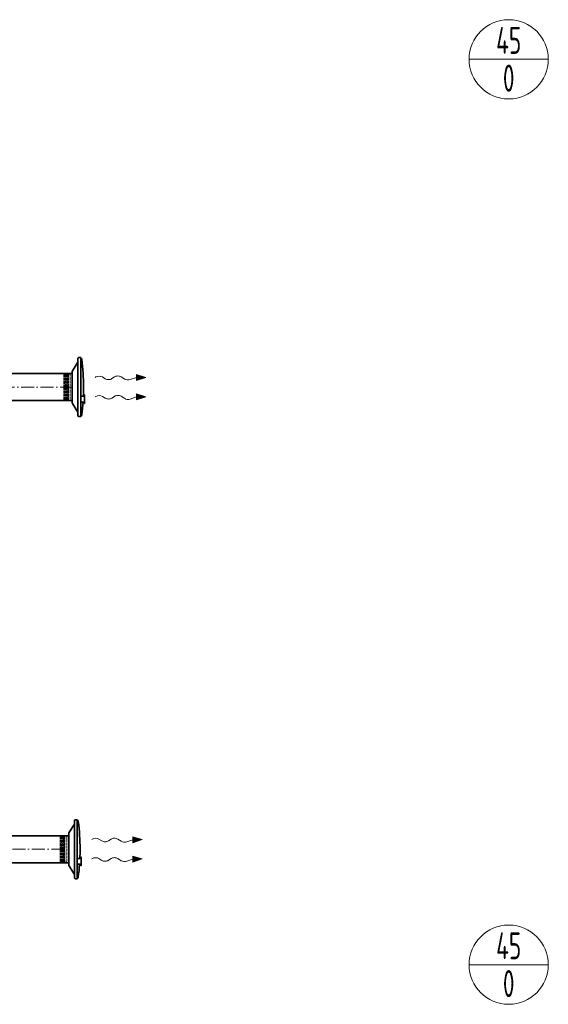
# Model space of a CAD drawing. Header units: millimetres. Extents: x 8221 to 89444, y -105166 to -5578.
# Tile 63 of 118: x 68484 to 70932, y -63751 to -59193. Entities that reach past the tile are written whole.
import ezdxf
from ezdxf.enums import TextEntityAlignment as Align

# ---------------------------------------------------------------- set-up
doc = ezdxf.new("R2010")
doc.units = ezdxf.units.MM
doc.linetypes.add('ACAD_ISO02W100', pattern=[15, 12, -3])
doc.linetypes.add('ACAD_ISO10W100', pattern=[18, 12, -3, 0, -3])
for name, color, linetype, lineweight in [('VZT_01 SUP (PŘÍVOD) - OBRYS', 5, 'Continuous', 35), ('VZT_02 SUP (PŘÍVOD) - OSA', 5, 'ACAD_ISO10W100', 5), ('VZT_30 DISTRIBUČNÍ PRVKY - OBRYS', 1, 'Continuous', 35), ('VZT_52 POPIS - DISTRIBUCE', 7, 'Continuous', 5)]:
    doc.layers.add(name, color=color, linetype=linetype, lineweight=lineweight)
doc.layers.add('VZT_34 DISTRIBUČNÍ PRVKY - NETISK', color=8, linetype='ACAD_ISO02W100', lineweight=5, plot=False)
doc.styles.add('JS', font='isocp.shx', dxfattribs={"width": 0.6, "height": 125})

msp = doc.modelspace()

# ---------------------------------------------------------------- linework, layer by layer
at = {"lineweight": 13}
for p, q in [((68836.8, -60846.7), (68833.7, -60848.6)), ((68836.8, -60936.7), (68833.7, -60938.6)), ((68820.9, -62986.6), (68817.8, -62988.4)), ((68820.9, -63076.6), (68817.8, -63078.4))]:
    msp.add_line(p, q, dxfattribs=at)
at = {"color": 0, "lineweight": 13}
for p, q in [((68879.9, -60855), (68867, -60846.9)), ((68922.8, -60846.6), (68910.9, -60854.6)), ((68970.3, -60856.6), (68953.8, -60846.2)), ((69024.4, -60849.2), (68995.7, -60858.9)), ((69067.4, -60848.6), (69024.2, -60835.2)), ((69024.2, -60835.2), (69024.4, -60849.2)), ((69024.6, -60863.1), (69024.4, -60849.2)), ((69024.6, -60863.1), (69067.4, -60848.6)), ((68879.9, -60945), (68867, -60936.9)), ((68922.8, -60936.6), (68910.9, -60944.6)), ((68970.3, -60946.6), (68953.8, -60936.2)), ((69024.4, -60939.2), (68995.7, -60948.9)), ((69067.4, -60938.6), (69024.2, -60925.2)), ((69024.2, -60925.2), (69024.4, -60939.2)), ((69024.6, -60953.1), (69024.4, -60939.2)), ((69024.6, -60953.1), (69067.4, -60938.6)), ((68864, -62994.9), (68851, -62986.7)), ((68906.9, -62986.5), (68894.9, -62994.5)), ((68954.4, -62996.5), (68937.8, -62986.1)), ((69008.4, -62989), (68979.8, -62998.7)), ((69051.4, -62988.4), (69008.2, -62975.1)), ((69008.2, -62975.1), (69008.4, -62989)), ((69008.6, -63003), (69008.4, -62989)), ((69008.6, -63003), (69051.4, -62988.4)), ((68864, -63084.9), (68851, -63076.7)), ((68906.9, -63076.5), (68894.9, -63084.5)), ((68954.4, -63086.5), (68937.8, -63076.1)), ((69008.4, -63079), (68979.8, -63088.7)), ((69051.4, -63078.4), (69008.2, -63065.1)), ((69008.2, -63065.1), (69008.4, -63079)), ((69008.6, -63093), (69008.4, -63079)), ((69008.6, -63093), (69051.4, -63078.4))]:
    msp.add_line(p, q, dxfattribs=at)
for centre, start_param, end_param in [((68851.6, -60856.4), 0.766537, 2.320574), ((68895.3, -60845.5), 3.908129, 5.516649), ((68938.4, -60855.7), 0.766537, 2.375056), ((68985.7, -60847.1), 3.908129, 5.191299), ((68851.6, -60946.4), 0.766537, 2.320574), ((68895.3, -60935.5), 3.908129, 5.516649), ((68938.4, -60945.7), 0.766537, 2.375056), ((68985.7, -60937.1), 3.908129, 5.191299), ((68835.6, -62996.2), 0.766537, 2.320574), ((68879.3, -62985.3), 3.908129, 5.516649), ((68922.5, -62995.6), 0.766537, 2.375056), ((68969.7, -62986.9), 3.908129, 5.191299), ((68835.6, -63086.2), 0.766537, 2.320574), ((68879.3, -63075.3), 3.908129, 5.516649), ((68922.5, -63085.6), 0.766537, 2.375056), ((68969.7, -63076.9), 3.908129, 5.191299)]:
    msp.add_ellipse(centre, major_axis=(21.5, 0.3), ratio=0.625, start_param=start_param, end_param=end_param, dxfattribs=at)
for points in [[(69024.6, -60863.1), (69024.2, -60835.2), (69067.4, -60848.6)], [(69024.6, -60953.1), (69024.2, -60925.2), (69067.4, -60938.6)], [(69008.6, -63003), (69008.2, -62975.1), (69051.4, -62988.4)], [(69008.6, -63093), (69008.2, -63065.1), (69051.4, -63078.4)]]:
    msp.add_solid(points, dxfattribs=at)
at = {"layer": 'VZT_01 SUP (PŘÍVOD) - OBRYS'}
for points in [[(68727.7, -60831.1), (68130.1, -60831.1)], [(68727.7, -60956.1), (68130.1, -60956.1)], [(68711.7, -62970.9), (68090, -62970.9)], [(68711.7, -63095.9), (68090, -63095.9)]]:
    msp.add_lwpolyline(points, dxfattribs=at)
at = {"layer": 'VZT_02 SUP (PŘÍVOD) - OSA', "ltscale": 5}
for points in [[(68130.1, -60893.6), (68727.7, -60893.6)], [(68090, -63033.4), (68711.7, -63033.4)]]:
    msp.add_lwpolyline(points, dxfattribs=at)
at = {"layer": 'VZT_30 DISTRIBUČNÍ PRVKY - OBRYS'}
for points in [[(68766.7, -60757.1), (68766.7, -61030.1), (68757.5, -61030.1, -0.414214), (68753.7, -61026.2), (68753.7, -60760.9, -0.414214), (68757.5, -60757.1), (68766.7, -60757.1)], [(68779.7, -60893.6, 0.0327), (68771.2, -60765.1), (68770.7, -60762.1, 0.36397), (68767.7, -60759.6), (68766.7, -60759.6)], [(68753.7, -61009.7), (68728.3, -60969.3, -0.141374), (68727.7, -60967.3), (68727.7, -60819.9, -0.141374), (68728.3, -60817.9), (68753.7, -60777.5)], [(68779.7, -60893.6, -0.010645), (68778.8, -60935.6, -0.010645)], [(68766.7, -60962.8), (68779.1, -60962.8, -0.267949), (68779.5, -60963.1), (68782.8, -60968.8, 0.267949), (68783.2, -60969), (68783.8, -60969), (68783.8, -60929.4), (68783.2, -60929.4, 0.267949), (68782.8, -60929.6), (68779.5, -60935.3, -0.267949), (68779.1, -60935.6), (68766.7, -60935.6)], [(68777.2, -60962.8, -0.015115), (68771.2, -61022.1), (68770.7, -61025.1, -0.36397), (68767.7, -61027.6), (68766.7, -61027.6)], [(68750.7, -62896.9), (68750.7, -63169.9), (68741.6, -63169.9, -0.414214), (68737.7, -63166.1), (68737.7, -62900.8, -0.414214), (68741.6, -62896.9), (68750.7, -62896.9)], [(68763.7, -63033.4, 0.0327), (68755.2, -62904.9), (68754.7, -62901.9, 0.36397), (68751.7, -62899.4), (68750.7, -62899.4)], [(68737.7, -63149.5), (68712.3, -63109.2, -0.141374), (68711.7, -63107.1), (68711.7, -62959.8, -0.141374), (68712.3, -62957.7), (68737.7, -62917.4)], [(68763.7, -63033.4, -0.010645), (68762.8, -63075.4, -0.010645)], [(68750.7, -63102.7), (68763.1, -63102.7, -0.267949), (68763.5, -63102.9), (68766.8, -63108.6, 0.267949), (68767.2, -63108.9), (68767.9, -63108.9), (68767.9, -63069.2), (68767.2, -63069.2, 0.267949), (68766.8, -63069.5), (68763.5, -63075.2, -0.267949), (68763.1, -63075.4), (68750.7, -63075.4)], [(68761.2, -63102.7, -0.015115), (68755.2, -63162), (68754.7, -63165, -0.36397), (68751.7, -63167.4), (68750.7, -63167.4)]]:
    msp.add_lwpolyline(points, format="xyb", dxfattribs=at)
at = {"layer": 'VZT_34 DISTRIBUČNÍ PRVKY - NETISK'}
for points in [[(68691.6, -60837.4), (68687.7, -60835.9), (68687.7, -60893.7)], [(68691.8, -60836.4), (68691.8, -60893.7)], [(68703.5, -60837.2), (68703.5, -60893.7)], [(68707.2, -60835.5), (68707.2, -60893.7)], [(68709.8, -60833.6), (68709.8, -60893.7)], [(68727.7, -60832.6), (68717.7, -60832.6), (68717.7, -60954.6), (68727.7, -60954.6)], [(68727.7, -60832.6), (68727.7, -60954.6)], [(68691.6, -60950), (68687.7, -60951.4), (68687.7, -60893.7)], [(68691.8, -60950.9), (68691.8, -60893.7)], [(68703.5, -60950.1), (68703.5, -60893.7)], [(68707.2, -60951.8), (68707.2, -60893.7)], [(68709.8, -60953.7), (68709.8, -60893.7)], [(68675.7, -62977.2), (68671.7, -62975.8), (68671.7, -63033.5)], [(68675.9, -62976.3), (68675.9, -63033.5)], [(68687.6, -62977), (68687.6, -63033.5)], [(68691.2, -62975.4), (68691.2, -63033.5)], [(68693.8, -62973.4), (68693.8, -63033.5)], [(68711.7, -62972.4), (68701.7, -62972.4), (68701.7, -63094.4), (68711.7, -63094.4)], [(68711.7, -62972.4), (68711.7, -63094.4)], [(68675.7, -63089.8), (68671.7, -63091.3), (68671.7, -63033.5)], [(68675.9, -63090.8), (68675.9, -63033.5)], [(68687.6, -63090), (68687.6, -63033.5)], [(68691.2, -63091.7), (68691.2, -63033.5)], [(68693.8, -63093.6), (68693.8, -63033.5)]]:
    msp.add_lwpolyline(points, dxfattribs=at)
for points in [[(68697.8, -60829), (68696.4, -60834.7, 0.060863), (68696.3, -60835.3), (68696.3, -60893.7)], [(68697.8, -60829), (68699.2, -60834.9, -0.058981), (68699.3, -60835.5), (68699.3, -60893.7)], [(68717.7, -60833.6), (68709.8, -60833.6, 0.291473), (68707.4, -60835.1, 0.291473)], [(68697.8, -60958.4), (68696.4, -60952.6, -0.060863), (68696.3, -60952), (68696.3, -60893.7)], [(68697.8, -60958.4), (68699.2, -60952.4, 0.058981), (68699.3, -60951.8), (68699.3, -60893.7)], [(68717.7, -60953.7), (68709.8, -60953.7, -0.291473), (68707.4, -60952.2, -0.291473)], [(68681.8, -62968.8), (68680.4, -62974.6, 0.060863), (68680.3, -62975.2), (68680.3, -63033.5)], [(68681.8, -62968.8), (68683.3, -62974.8, -0.058981), (68683.3, -62975.4), (68683.3, -63033.5)], [(68701.7, -62973.4), (68693.8, -62973.4, 0.291473), (68691.4, -62975, 0.291473)], [(68681.8, -63098.2), (68680.4, -63092.5, -0.060863), (68680.3, -63091.8), (68680.3, -63033.5)], [(68681.8, -63098.2), (68683.3, -63092.3, 0.058981), (68683.3, -63091.7), (68683.3, -63033.5)], [(68701.7, -63093.6), (68693.8, -63093.6, -0.291473), (68691.4, -63092.1, -0.291473)]]:
    msp.add_lwpolyline(points, format="xyb", dxfattribs=at)
for centre, radius, start, end in [((68697.1, -60845.4), 10.5, 52.1622, 120.2824), ((68704, -60833.3), 3.88, 263.3265, 332.5007), ((68697.1, -60941.9), 10.5, 239.7176, 307.8378), ((68704, -60954), 3.88, 27.4993, 96.6735), ((68681.1, -62985.3), 10.5, 52.1622, 120.2824), ((68688, -62973.2), 3.88, 263.3265, 332.5007), ((68681.1, -63081.8), 10.5, 239.7176, 307.8378), ((68688, -63093.9), 3.88, 27.4993, 96.6735)]:
    msp.add_arc(centre, radius, start, end, dxfattribs=at)
at = {"layer": 'VZT_52 POPIS - DISTRIBUCE'}
for p, q in [((70564.9, -59376.1), (70931.6, -59376.1)), ((70564.9, -63567.8), (70931.6, -63567.8))]:
    msp.add_line(p, q, dxfattribs=at)
for centre in [(70748.3, -59376.1), (70748.3, -63567.8)]:
    msp.add_circle(centre, 183.4, dxfattribs=at)

# ---------------------------------------------------------------- texts
at = {"layer": 'VZT_52 POPIS - DISTRIBUCE', "ltscale": 50, "style": 'JS', "width": 0.7}
for s, p in [('45', (70748.3, -59288.6)), ('0', (70748.3, -59463.6)), ('45', (70748.3, -63480.3)), ('0', (70748.3, -63655.3))]:
    msp.add_text(s, height=125, dxfattribs=at).set_placement(p, align=Align.MIDDLE_CENTER)

doc.saveas('drawing.dxf')
